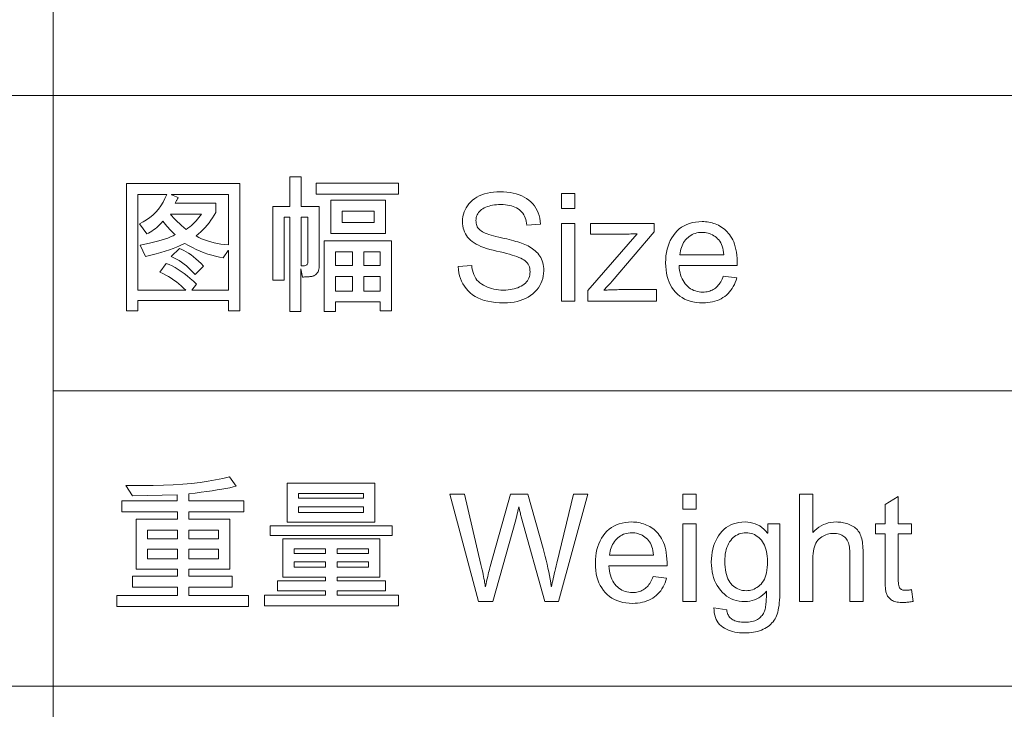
# Model space of a CAD drawing. Header units: millimetres. Extents: x 3489 to 4105, y -1201 to -766.
# Tile 25 of 55: x 3895 to 3934, y -1170 to -1143. Entities that reach past the tile are written whole.
import ezdxf

# ---------------------------------------------------------------- set-up
doc = ezdxf.new("R2010")
doc.units = ezdxf.units.MM

msp = doc.modelspace()

# ---------------------------------------------------------------- linework, layer by layer
at = {"color": 7, "lineweight": 13}
for p, q in [((3896.761, -1111.893), (3896.761, -1180.322)), ((3845.958, -1146.108), (4084.422, -1146.108)), ((3896.761, -1157.512), (4084.422, -1157.512)), ((3777.529, -1168.917), (4084.422, -1168.917))]:
    msp.add_line(p, q, dxfattribs=at)
for points in [[(3903.984, -1154.433), (3903.543, -1154.433), (3903.543, -1154.034), (3900.038, -1154.034), (3900.038, -1154.433), (3899.602, -1154.433), (3899.602, -1149.508), (3903.984, -1149.508)], [(3907.048, -1152.713), (3907.047, -1152.746), (3907.044, -1152.777), (3907.04, -1152.808), (3907.034, -1152.837), (3907.026, -1152.864), (3907.016, -1152.891), (3907.004, -1152.916), (3906.991, -1152.94), (3906.976, -1152.963), (3906.959, -1152.985), (3906.941, -1153.005), (3906.922, -1153.023), (3906.902, -1153.039), (3906.881, -1153.054), (3906.86, -1153.066), (3906.837, -1153.077), (3906.814, -1153.086), (3906.79, -1153.093), (3906.765, -1153.099), (3906.74, -1153.102), (3906.713, -1153.105), (3906.685, -1153.107), (3906.655, -1153.109), (3906.624, -1153.112), (3906.591, -1153.114), (3906.557, -1153.116), (3906.521, -1153.118), (3906.484, -1153.12), (3906.446, -1153.122), (3906.406, -1153.123), (3906.341, -1152.812), (3906.341, -1154.45), (3905.908, -1154.45), (3905.908, -1150.818), (3905.693, -1150.818), (3905.693, -1153.245), (3905.252, -1153.245), (3905.252, -1150.396), (3905.908, -1150.396), (3905.908, -1149.248), (3906.346, -1149.248), (3906.346, -1150.396), (3907.048, -1150.396)], [(3910.112, -1149.927), (3906.932, -1149.927), (3906.932, -1149.502), (3910.112, -1149.502)], [(3903.543, -1153.635), (3903.543, -1152.094), (3903.532, -1152.094), (3903.339, -1152.376), (3903.191, -1152.353), (3903.043, -1152.322), (3902.894, -1152.284), (3902.745, -1152.239), (3902.597, -1152.187), (3902.448, -1152.128), (3902.299, -1152.062), (3902.15, -1151.989), (3902.001, -1151.909), (3901.851, -1151.822), (3901.759, -1151.872), (3901.653, -1151.922), (3901.534, -1151.972), (3901.403, -1152.023), (3901.258, -1152.074), (3901.1, -1152.125), (3900.929, -1152.176), (3900.745, -1152.228), (3900.548, -1152.279), (3900.338, -1152.331), (3900.126, -1151.89), (3900.312, -1151.854), (3900.487, -1151.817), (3900.651, -1151.779), (3900.804, -1151.74), (3900.945, -1151.7), (3901.076, -1151.659), (3901.195, -1151.617), (3901.303, -1151.574), (3901.4, -1151.53), (3901.486, -1151.485), (3901.442, -1151.45), (3901.398, -1151.41), (3901.352, -1151.367), (3901.306, -1151.32), (3901.259, -1151.27), (3901.211, -1151.216), (3901.162, -1151.158), (3901.112, -1151.096), (3901.062, -1151.031), (3901.011, -1150.962), (3900.953, -1151.029), (3900.894, -1151.092), (3900.834, -1151.151), (3900.773, -1151.206), (3900.712, -1151.258), (3900.65, -1151.305), (3900.586, -1151.348), (3900.522, -1151.387), (3900.457, -1151.423), (3900.392, -1151.454), (3900.1, -1151.067), (3900.244, -1150.997), (3900.38, -1150.917), (3900.506, -1150.828), (3900.625, -1150.729), (3900.735, -1150.62), (3900.836, -1150.502), (3900.929, -1150.374), (3901.013, -1150.237), (3901.088, -1150.089), (3901.155, -1149.932), (3900.044, -1149.932), (3900.044, -1153.635), (3901.891, -1153.635), (3901.806, -1153.548), (3901.717, -1153.465), (3901.625, -1153.386), (3901.53, -1153.311), (3901.431, -1153.239), (3901.329, -1153.172), (3901.224, -1153.108), (3901.116, -1153.048), (3901.004, -1152.992), (3900.889, -1152.939), (3901.138, -1152.597), (3901.251, -1152.643), (3901.365, -1152.697), (3901.479, -1152.759), (3901.595, -1152.828), (3901.711, -1152.905), (3901.829, -1152.989), (3901.948, -1153.081), (3902.067, -1153.181), (3902.188, -1153.288), (3902.31, -1153.403), (3902.123, -1153.635)], [(3903.543, -1151.879), (3903.543, -1149.932), (3901.342, -1149.932), (3901.342, -1149.944), (3901.597, -1150.054), (3901.588, -1150.071), (3901.579, -1150.09), (3901.57, -1150.109), (3901.559, -1150.129), (3901.548, -1150.15), (3901.536, -1150.172), (3901.523, -1150.195), (3901.51, -1150.219), (3901.496, -1150.243), (3901.481, -1150.269), (3903.051, -1150.269), (3903.051, -1150.628), (3902.993, -1150.732), (3902.931, -1150.832), (3902.865, -1150.93), (3902.795, -1151.025), (3902.721, -1151.117), (3902.643, -1151.206), (3902.562, -1151.293), (3902.476, -1151.377), (3902.386, -1151.458), (3902.293, -1151.536), (3902.395, -1151.592), (3902.503, -1151.643), (3902.615, -1151.689), (3902.733, -1151.731), (3902.856, -1151.768), (3902.983, -1151.799), (3903.116, -1151.826), (3903.253, -1151.849), (3903.396, -1151.866)], [(3915.071, -1151.12), (3915.062, -1151.043), (3915.049, -1150.97), (3915.031, -1150.901), (3915.009, -1150.835), (3914.982, -1150.774), (3914.952, -1150.716), (3914.917, -1150.662), (3914.877, -1150.613), (3914.833, -1150.567), (3914.785, -1150.525), (3914.733, -1150.487), (3914.676, -1150.453), (3914.614, -1150.423), (3914.549, -1150.397), (3914.479, -1150.375), (3914.405, -1150.357), (3914.326, -1150.343), (3914.243, -1150.333), (3914.156, -1150.328), (3914.064, -1150.326), (3913.98, -1150.327), (3913.9, -1150.332), (3913.823, -1150.34), (3913.75, -1150.351), (3913.679, -1150.365), (3913.612, -1150.383), (3913.547, -1150.403), (3913.486, -1150.427), (3913.428, -1150.454), (3913.374, -1150.484), (3913.323, -1150.517), (3913.278, -1150.553), (3913.238, -1150.592), (3913.203, -1150.634), (3913.174, -1150.678), (3913.15, -1150.726), (3913.132, -1150.776), (3913.118, -1150.83), (3913.11, -1150.886), (3913.108, -1150.945), (3913.11, -1150.997), (3913.116, -1151.047), (3913.126, -1151.094), (3913.14, -1151.138), (3913.159, -1151.18), (3913.181, -1151.218), (3913.208, -1151.254), (3913.239, -1151.287), (3913.274, -1151.318), (3913.313, -1151.345), (3913.357, -1151.372), (3913.41, -1151.398), (3913.469, -1151.424), (3913.537, -1151.45), (3913.611, -1151.477), (3913.694, -1151.503), (3913.783, -1151.529), (3913.881, -1151.555), (3913.985, -1151.581), (3914.098, -1151.607), (3914.199, -1151.63), (3914.296, -1151.653), (3914.39, -1151.675), (3914.479, -1151.698), (3914.565, -1151.722), (3914.647, -1151.745), (3914.726, -1151.768), (3914.8, -1151.792), (3914.871, -1151.815), (3914.938, -1151.839), (3915.002, -1151.864), (3915.064, -1151.892), (3915.125, -1151.922), (3915.183, -1151.955), (3915.24, -1151.991), (3915.295, -1152.029), (3915.348, -1152.07), (3915.399, -1152.113), (3915.448, -1152.159), (3915.495, -1152.208), (3915.539, -1152.26), (3915.579, -1152.315), (3915.613, -1152.374), (3915.644, -1152.436), (3915.669, -1152.501), (3915.69, -1152.57), (3915.706, -1152.643), (3915.718, -1152.718), (3915.725, -1152.797), (3915.727, -1152.88), (3915.723, -1152.985), (3915.71, -1153.087), (3915.689, -1153.185), (3915.659, -1153.279), (3915.621, -1153.369), (3915.574, -1153.456), (3915.519, -1153.54), (3915.455, -1153.62), (3915.382, -1153.696), (3915.301, -1153.768), (3915.214, -1153.836), (3915.121, -1153.896), (3915.023, -1153.949), (3914.919, -1153.995), (3914.811, -1154.034), (3914.697, -1154.065), (3914.579, -1154.09), (3914.455, -1154.108), (3914.325, -1154.118), (3914.191, -1154.122), (3914.021, -1154.118), (3913.859, -1154.106), (3913.706, -1154.087), (3913.562, -1154.059), (3913.427, -1154.024), (3913.3, -1153.981), (3913.183, -1153.931), (3913.074, -1153.872), (3912.974, -1153.806), (3912.883, -1153.732), (3912.8, -1153.651), (3912.725, -1153.566), (3912.659, -1153.476), (3912.601, -1153.382), (3912.551, -1153.283), (3912.509, -1153.18), (3912.475, -1153.071), (3912.45, -1152.958), (3912.432, -1152.841), (3912.423, -1152.719), (3912.944, -1152.674), (3912.954, -1152.77), (3912.971, -1152.862), (3912.994, -1152.948), (3913.023, -1153.029), (3913.058, -1153.104), (3913.1, -1153.174), (3913.147, -1153.238), (3913.202, -1153.297), (3913.262, -1153.351), (3913.328, -1153.399), (3913.399, -1153.442), (3913.473, -1153.481), (3913.55, -1153.515), (3913.63, -1153.545), (3913.712, -1153.57), (3913.798, -1153.59), (3913.886, -1153.606), (3913.977, -1153.618), (3914.071, -1153.625), (3914.168, -1153.627), (3914.259, -1153.625), (3914.346, -1153.619), (3914.429, -1153.61), (3914.509, -1153.597), (3914.585, -1153.579), (3914.658, -1153.559), (3914.727, -1153.534), (3914.793, -1153.506), (3914.855, -1153.473), (3914.914, -1153.437), (3914.968, -1153.398), (3915.016, -1153.356), (3915.059, -1153.311), (3915.096, -1153.264), (3915.127, -1153.214), (3915.153, -1153.161), (3915.173, -1153.105), (3915.187, -1153.047), (3915.195, -1152.986), (3915.198, -1152.922), (3915.195, -1152.856), (3915.186, -1152.794), (3915.171, -1152.735), (3915.151, -1152.68), (3915.124, -1152.629), (3915.091, -1152.581), (3915.053, -1152.537), (3915.008, -1152.497), (3914.958, -1152.46), (3914.901, -1152.427), (3914.838, -1152.396), (3914.766, -1152.365), (3914.687, -1152.334), (3914.599, -1152.304), (3914.503, -1152.273), (3914.4, -1152.242), (3914.288, -1152.212), (3914.168, -1152.181), (3914.04, -1152.151), (3913.904, -1152.12), (3913.768, -1152.089), (3913.64, -1152.055), (3913.519, -1152.019), (3913.406, -1151.98), (3913.302, -1151.938), (3913.205, -1151.895), (3913.116, -1151.848), (3913.034, -1151.8), (3912.961, -1151.748), (3912.895, -1151.695), (3912.837, -1151.638), (3912.784, -1151.578), (3912.738, -1151.515), (3912.698, -1151.449), (3912.664, -1151.379), (3912.636, -1151.306), (3912.615, -1151.23), (3912.599, -1151.151), (3912.59, -1151.068), (3912.587, -1150.982), (3912.591, -1150.884), (3912.603, -1150.79), (3912.622, -1150.699), (3912.65, -1150.611), (3912.685, -1150.527), (3912.728, -1150.446), (3912.778, -1150.369), (3912.837, -1150.296), (3912.903, -1150.225), (3912.977, -1150.159), (3913.058, -1150.097), (3913.145, -1150.041), (3913.237, -1149.993), (3913.335, -1149.95), (3913.439, -1149.915), (3913.548, -1149.885), (3913.663, -1149.863), (3913.783, -1149.846), (3913.909, -1149.837), (3914.041, -1149.833), (3914.176, -1149.837), (3914.306, -1149.846), (3914.431, -1149.862), (3914.55, -1149.885), (3914.664, -1149.914), (3914.772, -1149.95), (3914.875, -1149.992), (3914.973, -1150.041), (3915.065, -1150.096), (3915.151, -1150.157), (3915.232, -1150.225), (3915.304, -1150.298), (3915.368, -1150.376), (3915.424, -1150.46), (3915.473, -1150.549), (3915.514, -1150.644), (3915.546, -1150.744), (3915.571, -1150.85), (3915.588, -1150.961), (3915.597, -1151.078)], [(3916.924, -1150.481), (3916.415, -1150.481), (3916.415, -1149.904), (3916.924, -1149.904)], [(3909.614, -1151.443), (3907.495, -1151.443), (3907.495, -1150.153), (3909.614, -1150.153)], [(3902.499, -1150.69), (3901.305, -1150.69), (3901.332, -1150.729), (3901.366, -1150.772), (3901.407, -1150.82), (3901.456, -1150.873), (3901.513, -1150.93), (3901.577, -1150.992), (3901.648, -1151.059), (3901.727, -1151.13), (3901.814, -1151.207), (3901.908, -1151.287), (3901.978, -1151.237), (3902.046, -1151.184), (3902.112, -1151.129), (3902.175, -1151.072), (3902.235, -1151.014), (3902.293, -1150.953), (3902.349, -1150.89), (3902.401, -1150.826), (3902.451, -1150.759)], [(3909.175, -1151.021), (3909.175, -1150.574), (3907.933, -1150.574), (3907.933, -1151.021)], [(3906.607, -1152.563), (3906.607, -1150.818), (3906.346, -1150.818), (3906.346, -1152.69), (3906.396, -1152.692), (3906.44, -1152.691), (3906.479, -1152.686), (3906.513, -1152.678), (3906.542, -1152.667), (3906.565, -1152.653), (3906.583, -1152.635), (3906.596, -1152.614), (3906.604, -1152.59)], [(3916.924, -1154.051), (3916.415, -1154.051), (3916.415, -1151.05), (3916.924, -1151.05)], [(3920.089, -1154.051), (3917.43, -1154.051), (3917.43, -1153.641), (3919.343, -1151.449), (3919.276, -1151.452), (3919.212, -1151.456), (3919.149, -1151.459), (3919.089, -1151.461), (3919.031, -1151.463), (3918.974, -1151.465), (3918.92, -1151.467), (3918.867, -1151.468), (3918.817, -1151.468), (3918.768, -1151.468), (3917.54, -1151.468), (3917.54, -1151.05), (3919.996, -1151.05), (3919.996, -1151.381), (3918.369, -1153.282), (3918.358, -1153.295), (3918.344, -1153.312), (3918.327, -1153.332), (3918.306, -1153.355), (3918.283, -1153.381), (3918.257, -1153.41), (3918.227, -1153.443), (3918.195, -1153.478), (3918.159, -1153.517), (3918.12, -1153.559), (3918.111, -1153.568), (3918.102, -1153.577), (3918.094, -1153.585), (3918.087, -1153.593), (3918.08, -1153.601), (3918.074, -1153.608), (3918.068, -1153.615), (3918.063, -1153.622), (3918.059, -1153.629), (3918.055, -1153.635), (3918.114, -1153.631), (3918.174, -1153.626), (3918.236, -1153.622), (3918.298, -1153.619), (3918.362, -1153.616), (3918.426, -1153.614), (3918.492, -1153.612), (3918.56, -1153.611), (3918.628, -1153.61), (3918.698, -1153.61), (3920.089, -1153.61)], [(3923.207, -1152.679), (3920.958, -1152.679), (3920.966, -1152.776), (3920.979, -1152.869), (3920.997, -1152.957), (3921.018, -1153.04), (3921.044, -1153.118), (3921.075, -1153.192), (3921.11, -1153.261), (3921.15, -1153.326), (3921.194, -1153.385), (3921.242, -1153.44), (3921.294, -1153.49), (3921.348, -1153.535), (3921.405, -1153.574), (3921.465, -1153.609), (3921.527, -1153.637), (3921.591, -1153.661), (3921.658, -1153.68), (3921.728, -1153.693), (3921.8, -1153.701), (3921.874, -1153.703), (3921.932, -1153.702), (3921.987, -1153.697), (3922.041, -1153.689), (3922.093, -1153.679), (3922.142, -1153.665), (3922.19, -1153.648), (3922.237, -1153.628), (3922.281, -1153.605), (3922.323, -1153.578), (3922.364, -1153.549), (3922.402, -1153.517), (3922.439, -1153.481), (3922.474, -1153.442), (3922.507, -1153.401), (3922.539, -1153.356), (3922.568, -1153.308), (3922.595, -1153.256), (3922.621, -1153.202), (3922.645, -1153.144), (3922.666, -1153.084), (3923.19, -1153.149), (3923.162, -1153.241), (3923.13, -1153.328), (3923.094, -1153.411), (3923.054, -1153.49), (3923.01, -1153.564), (3922.961, -1153.634), (3922.908, -1153.699), (3922.85, -1153.761), (3922.789, -1153.818), (3922.723, -1153.87), (3922.653, -1153.918), (3922.58, -1153.961), (3922.504, -1153.999), (3922.424, -1154.031), (3922.341, -1154.059), (3922.255, -1154.082), (3922.165, -1154.099), (3922.071, -1154.112), (3921.975, -1154.119), (3921.874, -1154.122), (3921.742, -1154.118), (3921.616, -1154.105), (3921.495, -1154.085), (3921.381, -1154.056), (3921.272, -1154.018), (3921.17, -1153.973), (3921.073, -1153.919), (3920.982, -1153.857), (3920.897, -1153.786), (3920.818, -1153.708), (3920.746, -1153.622), (3920.681, -1153.53), (3920.624, -1153.431), (3920.574, -1153.327), (3920.532, -1153.217), (3920.498, -1153.101), (3920.472, -1152.978), (3920.453, -1152.85), (3920.441, -1152.715), (3920.437, -1152.575), (3920.441, -1152.435), (3920.452, -1152.301), (3920.471, -1152.173), (3920.496, -1152.049), (3920.53, -1151.932), (3920.57, -1151.819), (3920.618, -1151.712), (3920.674, -1151.61), (3920.736, -1151.514), (3920.807, -1151.423), (3920.883, -1151.339), (3920.966, -1151.264), (3921.055, -1151.198), (3921.15, -1151.141), (3921.251, -1151.092), (3921.358, -1151.052), (3921.471, -1151.022), (3921.59, -1150.999), (3921.715, -1150.986), (3921.846, -1150.982), (3921.912, -1150.983), (3921.976, -1150.988), (3922.041, -1150.995), (3922.105, -1151.005), (3922.168, -1151.018), (3922.231, -1151.034), (3922.294, -1151.053), (3922.356, -1151.074), (3922.417, -1151.099), (3922.478, -1151.126), (3922.538, -1151.157), (3922.596, -1151.192), (3922.653, -1151.231), (3922.707, -1151.274), (3922.76, -1151.321), (3922.81, -1151.372), (3922.859, -1151.427), (3922.906, -1151.486), (3922.951, -1151.55), (3922.995, -1151.617), (3923.035, -1151.69), (3923.071, -1151.77), (3923.103, -1151.858), (3923.13, -1151.953), (3923.154, -1152.056), (3923.173, -1152.166), (3923.188, -1152.283), (3923.198, -1152.408), (3923.205, -1152.54)], [(3922.683, -1152.261), (3922.675, -1152.171), (3922.662, -1152.087), (3922.645, -1152.009), (3922.623, -1151.935), (3922.597, -1151.866), (3922.566, -1151.803), (3922.531, -1151.744), (3922.492, -1151.691), (3922.448, -1151.643), (3922.399, -1151.6), (3922.348, -1151.562), (3922.296, -1151.527), (3922.243, -1151.497), (3922.189, -1151.471), (3922.134, -1151.448), (3922.079, -1151.43), (3922.022, -1151.416), (3921.964, -1151.406), (3921.906, -1151.4), (3921.846, -1151.398), (3921.776, -1151.4), (3921.708, -1151.407), (3921.642, -1151.419), (3921.579, -1151.436), (3921.519, -1151.458), (3921.461, -1151.484), (3921.406, -1151.516), (3921.353, -1151.552), (3921.303, -1151.592), (3921.255, -1151.638), (3921.21, -1151.688), (3921.17, -1151.74), (3921.133, -1151.795), (3921.101, -1151.853), (3921.072, -1151.914), (3921.047, -1151.978), (3921.026, -1152.044), (3921.009, -1152.113), (3920.995, -1152.186), (3920.986, -1152.261)], [(3909.846, -1154.427), (3909.405, -1154.427), (3909.405, -1154.085), (3907.685, -1154.085), (3907.685, -1154.45), (3907.246, -1154.45), (3907.246, -1151.729), (3909.846, -1151.729)], [(3902.581, -1152.702), (3902.25, -1153.027), (3902.171, -1152.938), (3902.088, -1152.852), (3902.003, -1152.772), (3901.916, -1152.695), (3901.825, -1152.623), (3901.732, -1152.555), (3901.636, -1152.491), (3901.537, -1152.431), (3901.435, -1152.376), (3901.331, -1152.326), (3901.648, -1152.023), (3901.734, -1152.057), (3901.822, -1152.099), (3901.911, -1152.148), (3902.002, -1152.205), (3902.095, -1152.269), (3902.189, -1152.341), (3902.284, -1152.42), (3902.382, -1152.506), (3902.481, -1152.6)], [(3908.33, -1152.679), (3908.33, -1152.15), (3907.685, -1152.15), (3907.685, -1152.679)], [(3909.405, -1152.679), (3909.405, -1152.15), (3908.768, -1152.15), (3908.768, -1152.679)], [(3908.33, -1153.664), (3908.33, -1153.101), (3907.685, -1153.101), (3907.685, -1153.664)], [(3909.405, -1153.664), (3909.405, -1153.101), (3908.768, -1153.101), (3908.768, -1153.664)], [(3904.317, -1165.849), (3899.231, -1165.849), (3899.231, -1165.425), (3901.567, -1165.425), (3901.567, -1165.099), (3899.828, -1165.099), (3899.828, -1164.678), (3901.567, -1164.678), (3901.567, -1164.4), (3899.98, -1164.4), (3899.98, -1162.471), (3901.567, -1162.471), (3901.567, -1162.191), (3899.423, -1162.191), (3899.423, -1161.77), (3901.556, -1161.77), (3901.556, -1161.532), (3899.833, -1161.577), (3899.579, -1161.167), (3899.639, -1161.169), (3899.699, -1161.171), (3899.761, -1161.173), (3899.824, -1161.174), (3899.888, -1161.175), (3899.952, -1161.176), (3900.018, -1161.177), (3900.085, -1161.178), (3900.152, -1161.178), (3900.221, -1161.178), (3900.634, -1161.175), (3901.031, -1161.165), (3901.41, -1161.147), (3901.772, -1161.124), (3902.116, -1161.093), (3902.444, -1161.055), (3902.754, -1161.011), (3903.047, -1160.959), (3903.323, -1160.901), (3903.582, -1160.836), (3903.836, -1161.201), (3903.72, -1161.229), (3903.589, -1161.257), (3903.443, -1161.285), (3903.283, -1161.314), (3903.107, -1161.343), (3902.917, -1161.372), (3902.711, -1161.402), (3902.491, -1161.432), (3902.256, -1161.462), (3902.006, -1161.492), (3902.006, -1161.77), (3904.133, -1161.77), (3904.133, -1162.191), (3902.006, -1162.191), (3902.006, -1162.471), (3903.601, -1162.471), (3903.601, -1164.4), (3902.006, -1164.4), (3902.006, -1164.678), (3903.681, -1164.678), (3903.681, -1165.099), (3902.006, -1165.099), (3902.006, -1165.425), (3904.317, -1165.425)], [(3909.203, -1162.593), (3905.814, -1162.593), (3905.814, -1161.079), (3909.203, -1161.079)], [(3908.761, -1161.665), (3908.761, -1161.478), (3906.252, -1161.478), (3906.252, -1161.665)], [(3917.435, -1161.504), (3916.292, -1165.651), (3915.766, -1165.651), (3914.861, -1162.383), (3914.847, -1162.334), (3914.834, -1162.288), (3914.823, -1162.243), (3914.812, -1162.201), (3914.803, -1162.162), (3914.794, -1162.125), (3914.786, -1162.091), (3914.78, -1162.058), (3914.774, -1162.029), (3914.77, -1162.002), (3914.759, -1162.002), (3914.643, -1162.494), (3913.76, -1165.651), (3913.206, -1165.651), (3912.099, -1161.504), (3912.66, -1161.504), (3913.299, -1164.225), (3913.323, -1164.329), (3913.346, -1164.428), (3913.367, -1164.52), (3913.386, -1164.608), (3913.403, -1164.689), (3913.418, -1164.765), (3913.431, -1164.835), (3913.443, -1164.899), (3913.452, -1164.958), (3913.46, -1165.011), (3913.461, -1165.021), (3913.462, -1165.03), (3913.463, -1165.038), (3913.464, -1165.045), (3913.464, -1165.052), (3913.465, -1165.057), (3913.465, -1165.062), (3913.466, -1165.066), (3913.466, -1165.069), (3913.466, -1165.071), (3913.477, -1165.071), (3913.499, -1164.966), (3913.52, -1164.868), (3913.541, -1164.776), (3913.56, -1164.69), (3913.578, -1164.61), (3913.596, -1164.536), (3913.612, -1164.468), (3913.627, -1164.406), (3913.642, -1164.351), (3913.655, -1164.301), (3914.445, -1161.504), (3915.112, -1161.504), (3915.701, -1163.6), (3915.744, -1163.755), (3915.784, -1163.909), (3915.822, -1164.06), (3915.858, -1164.21), (3915.891, -1164.358), (3915.922, -1164.504), (3915.95, -1164.649), (3915.976, -1164.791), (3915.999, -1164.932), (3916.02, -1165.071), (3916.032, -1165.071), (3916.044, -1165.001), (3916.059, -1164.927), (3916.074, -1164.848), (3916.092, -1164.765), (3916.111, -1164.677), (3916.131, -1164.584), (3916.154, -1164.487), (3916.177, -1164.386), (3916.203, -1164.279), (3916.23, -1164.168), (3916.883, -1161.504)], [(3921.616, -1162.081), (3921.107, -1162.081), (3921.107, -1161.504), (3921.616, -1161.504)], [(3928.069, -1165.651), (3927.557, -1165.651), (3927.557, -1163.755), (3927.555, -1163.684), (3927.55, -1163.616), (3927.542, -1163.551), (3927.531, -1163.491), (3927.517, -1163.434), (3927.5, -1163.38), (3927.479, -1163.331), (3927.455, -1163.285), (3927.428, -1163.242), (3927.398, -1163.204), (3927.365, -1163.169), (3927.329, -1163.138), (3927.289, -1163.11), (3927.247, -1163.086), (3927.201, -1163.066), (3927.152, -1163.049), (3927.1, -1163.036), (3927.045, -1163.027), (3926.987, -1163.022), (3926.926, -1163.02), (3926.864, -1163.022), (3926.804, -1163.029), (3926.745, -1163.039), (3926.688, -1163.055), (3926.631, -1163.074), (3926.576, -1163.098), (3926.523, -1163.126), (3926.471, -1163.158), (3926.42, -1163.195), (3926.37, -1163.236), (3926.323, -1163.283), (3926.282, -1163.337), (3926.245, -1163.397), (3926.213, -1163.464), (3926.186, -1163.538), (3926.164, -1163.619), (3926.147, -1163.706), (3926.135, -1163.801), (3926.128, -1163.902), (3926.125, -1164.01), (3926.125, -1165.651), (3925.616, -1165.651), (3925.616, -1161.504), (3926.125, -1161.504), (3926.125, -1162.992), (3926.2, -1162.914), (3926.277, -1162.844), (3926.359, -1162.782), (3926.444, -1162.729), (3926.533, -1162.684), (3926.625, -1162.647), (3926.721, -1162.618), (3926.821, -1162.598), (3926.924, -1162.586), (3927.031, -1162.581), (3927.089, -1162.583), (3927.146, -1162.586), (3927.203, -1162.592), (3927.26, -1162.6), (3927.316, -1162.611), (3927.371, -1162.624), (3927.426, -1162.64), (3927.48, -1162.657), (3927.534, -1162.678), (3927.588, -1162.7), (3927.639, -1162.725), (3927.688, -1162.753), (3927.733, -1162.783), (3927.775, -1162.816), (3927.814, -1162.851), (3927.85, -1162.889), (3927.882, -1162.929), (3927.912, -1162.972), (3927.938, -1163.017), (3927.961, -1163.065), (3927.982, -1163.116), (3928, -1163.171), (3928.016, -1163.23), (3928.03, -1163.293), (3928.042, -1163.359), (3928.052, -1163.43), (3928.059, -1163.504), (3928.064, -1163.582), (3928.068, -1163.664), (3928.069, -1163.75)], [(3930.009, -1165.645), (3929.965, -1165.654), (3929.922, -1165.661), (3929.88, -1165.668), (3929.84, -1165.674), (3929.801, -1165.679), (3929.763, -1165.683), (3929.727, -1165.686), (3929.693, -1165.689), (3929.659, -1165.69), (3929.627, -1165.69), (3929.563, -1165.689), (3929.501, -1165.686), (3929.443, -1165.68), (3929.389, -1165.672), (3929.339, -1165.661), (3929.292, -1165.648), (3929.249, -1165.633), (3929.209, -1165.615), (3929.173, -1165.595), (3929.141, -1165.573), (3929.112, -1165.549), (3929.085, -1165.524), (3929.06, -1165.497), (3929.038, -1165.469), (3929.018, -1165.44), (3929, -1165.409), (3928.985, -1165.377), (3928.973, -1165.344), (3928.962, -1165.31), (3928.954, -1165.275), (3928.948, -1165.237), (3928.942, -1165.197), (3928.937, -1165.153), (3928.932, -1165.107), (3928.929, -1165.058), (3928.926, -1165.006), (3928.923, -1164.952), (3928.922, -1164.894), (3928.921, -1164.834), (3928.92, -1164.771), (3928.92, -1163.043), (3928.55, -1163.043), (3928.55, -1162.649), (3928.92, -1162.649), (3928.92, -1161.903), (3929.429, -1161.594), (3929.429, -1162.649), (3929.939, -1162.649), (3929.939, -1163.043), (3929.429, -1163.043), (3929.429, -1164.799), (3929.43, -1164.843), (3929.431, -1164.885), (3929.434, -1164.923), (3929.437, -1164.959), (3929.441, -1164.993), (3929.446, -1165.024), (3929.452, -1165.052), (3929.459, -1165.077), (3929.467, -1165.1), (3929.476, -1165.12), (3929.487, -1165.138), (3929.501, -1165.155), (3929.517, -1165.169), (3929.536, -1165.181), (3929.559, -1165.191), (3929.584, -1165.2), (3929.611, -1165.207), (3929.642, -1165.211), (3929.676, -1165.214), (3929.712, -1165.215), (3929.734, -1165.215), (3929.757, -1165.214), (3929.779, -1165.213), (3929.802, -1165.212), (3929.824, -1165.21), (3929.847, -1165.207), (3929.87, -1165.204), (3929.892, -1165.201), (3929.916, -1165.197), (3929.939, -1165.193)], [(3908.761, -1162.217), (3908.761, -1162.002), (3906.252, -1162.002), (3906.252, -1162.217)], [(3901.567, -1163.235), (3901.567, -1162.893), (3900.419, -1162.893), (3900.419, -1163.235)], [(3903.16, -1163.235), (3903.16, -1162.893), (3902.006, -1162.893), (3902.006, -1163.235)], [(3909.873, -1163.102), (3905.152, -1163.102), (3905.152, -1162.726), (3909.873, -1162.726)], [(3920.493, -1164.279), (3918.244, -1164.279), (3918.252, -1164.376), (3918.265, -1164.469), (3918.283, -1164.556), (3918.304, -1164.64), (3918.331, -1164.718), (3918.361, -1164.792), (3918.396, -1164.861), (3918.436, -1164.925), (3918.48, -1164.985), (3918.528, -1165.04), (3918.58, -1165.09), (3918.635, -1165.134), (3918.691, -1165.174), (3918.751, -1165.208), (3918.813, -1165.237), (3918.877, -1165.261), (3918.944, -1165.279), (3919.014, -1165.292), (3919.086, -1165.3), (3919.16, -1165.303), (3919.218, -1165.301), (3919.273, -1165.297), (3919.327, -1165.289), (3919.379, -1165.278), (3919.429, -1165.264), (3919.477, -1165.247), (3919.523, -1165.227), (3919.567, -1165.204), (3919.609, -1165.178), (3919.65, -1165.149), (3919.689, -1165.116), (3919.725, -1165.081), (3919.76, -1165.042), (3919.793, -1165), (3919.825, -1164.955), (3919.854, -1164.907), (3919.881, -1164.856), (3919.907, -1164.802), (3919.931, -1164.744), (3919.953, -1164.683), (3920.476, -1164.748), (3920.448, -1164.84), (3920.417, -1164.928), (3920.38, -1165.011), (3920.34, -1165.089), (3920.296, -1165.164), (3920.247, -1165.234), (3920.194, -1165.299), (3920.136, -1165.36), (3920.075, -1165.417), (3920.009, -1165.47), (3919.94, -1165.518), (3919.867, -1165.56), (3919.79, -1165.598), (3919.71, -1165.631), (3919.627, -1165.659), (3919.541, -1165.681), (3919.451, -1165.699), (3919.357, -1165.711), (3919.261, -1165.719), (3919.16, -1165.722), (3919.028, -1165.717), (3918.902, -1165.705), (3918.781, -1165.684), (3918.667, -1165.655), (3918.558, -1165.618), (3918.456, -1165.572), (3918.359, -1165.518), (3918.268, -1165.456), (3918.183, -1165.386), (3918.104, -1165.307), (3918.032, -1165.221), (3917.967, -1165.129), (3917.91, -1165.031), (3917.86, -1164.927), (3917.818, -1164.817), (3917.784, -1164.7), (3917.758, -1164.578), (3917.739, -1164.449), (3917.727, -1164.315), (3917.723, -1164.174), (3917.727, -1164.035), (3917.738, -1163.901), (3917.757, -1163.772), (3917.782, -1163.649), (3917.816, -1163.531), (3917.856, -1163.419), (3917.904, -1163.312), (3917.96, -1163.21), (3918.022, -1163.114), (3918.093, -1163.023), (3918.169, -1162.939), (3918.252, -1162.864), (3918.341, -1162.798), (3918.436, -1162.74), (3918.537, -1162.692), (3918.644, -1162.652), (3918.757, -1162.621), (3918.876, -1162.599), (3919.001, -1162.586), (3919.132, -1162.581), (3919.198, -1162.583), (3919.262, -1162.587), (3919.327, -1162.594), (3919.391, -1162.605), (3919.454, -1162.618), (3919.517, -1162.633), (3919.58, -1162.652), (3919.642, -1162.674), (3919.703, -1162.698), (3919.764, -1162.726), (3919.824, -1162.757), (3919.882, -1162.792), (3919.939, -1162.83), (3919.993, -1162.874), (3920.046, -1162.921), (3920.096, -1162.972), (3920.145, -1163.027), (3920.192, -1163.086), (3920.237, -1163.149), (3920.281, -1163.217), (3920.321, -1163.29), (3920.357, -1163.37), (3920.389, -1163.458), (3920.417, -1163.553), (3920.44, -1163.655), (3920.459, -1163.765), (3920.474, -1163.883), (3920.484, -1164.007), (3920.491, -1164.139)], [(3921.616, -1165.651), (3921.107, -1165.651), (3921.107, -1162.649), (3921.616, -1162.649)], [(3924.852, -1165.246), (3924.851, -1165.371), (3924.847, -1165.489), (3924.841, -1165.601), (3924.832, -1165.706), (3924.82, -1165.805), (3924.806, -1165.897), (3924.79, -1165.983), (3924.771, -1166.062), (3924.749, -1166.135), (3924.725, -1166.201), (3924.698, -1166.263), (3924.666, -1166.322), (3924.631, -1166.378), (3924.591, -1166.431), (3924.548, -1166.481), (3924.501, -1166.529), (3924.45, -1166.574), (3924.395, -1166.616), (3924.335, -1166.655), (3924.272, -1166.692), (3924.206, -1166.725), (3924.137, -1166.755), (3924.066, -1166.781), (3923.992, -1166.804), (3923.915, -1166.823), (3923.836, -1166.839), (3923.754, -1166.851), (3923.67, -1166.86), (3923.584, -1166.866), (3923.494, -1166.867), (3923.394, -1166.865), (3923.297, -1166.858), (3923.204, -1166.847), (3923.114, -1166.831), (3923.028, -1166.811), (3922.944, -1166.786), (3922.865, -1166.756), (3922.788, -1166.722), (3922.715, -1166.684), (3922.646, -1166.641), (3922.581, -1166.593), (3922.523, -1166.539), (3922.473, -1166.479), (3922.428, -1166.414), (3922.391, -1166.342), (3922.361, -1166.265), (3922.337, -1166.183), (3922.32, -1166.094), (3922.31, -1166), (3922.306, -1165.9), (3922.801, -1165.976), (3922.808, -1166.022), (3922.818, -1166.066), (3922.831, -1166.108), (3922.847, -1166.147), (3922.865, -1166.184), (3922.887, -1166.219), (3922.911, -1166.251), (3922.938, -1166.28), (3922.968, -1166.308), (3923.001, -1166.333), (3923.036, -1166.355), (3923.075, -1166.375), (3923.117, -1166.393), (3923.161, -1166.409), (3923.208, -1166.422), (3923.259, -1166.432), (3923.312, -1166.441), (3923.368, -1166.447), (3923.427, -1166.45), (3923.489, -1166.451), (3923.566, -1166.45), (3923.639, -1166.445), (3923.707, -1166.437), (3923.772, -1166.426), (3923.832, -1166.411), (3923.888, -1166.393), (3923.939, -1166.372), (3923.987, -1166.348), (3924.03, -1166.321), (3924.069, -1166.29), (3924.104, -1166.257), (3924.136, -1166.223), (3924.166, -1166.187), (3924.193, -1166.15), (3924.217, -1166.111), (3924.238, -1166.071), (3924.256, -1166.03), (3924.271, -1165.987), (3924.284, -1165.943), (3924.294, -1165.897), (3924.301, -1165.849), (3924.308, -1165.797), (3924.314, -1165.742), (3924.32, -1165.683), (3924.324, -1165.621), (3924.328, -1165.555), (3924.331, -1165.486), (3924.333, -1165.414), (3924.334, -1165.337), (3924.335, -1165.258), (3924.267, -1165.332), (3924.195, -1165.399), (3924.12, -1165.458), (3924.042, -1165.509), (3923.96, -1165.553), (3923.875, -1165.588), (3923.787, -1165.615), (3923.695, -1165.635), (3923.599, -1165.647), (3923.5, -1165.651), (3923.385, -1165.646), (3923.275, -1165.634), (3923.169, -1165.612), (3923.068, -1165.582), (3922.972, -1165.543), (3922.88, -1165.495), (3922.793, -1165.439), (3922.711, -1165.374), (3922.633, -1165.3), (3922.559, -1165.218), (3922.492, -1165.129), (3922.432, -1165.036), (3922.378, -1164.938), (3922.332, -1164.836), (3922.293, -1164.729), (3922.261, -1164.617), (3922.236, -1164.501), (3922.219, -1164.381), (3922.208, -1164.256), (3922.204, -1164.126), (3922.208, -1163.996), (3922.218, -1163.87), (3922.235, -1163.749), (3922.26, -1163.632), (3922.291, -1163.519), (3922.329, -1163.411), (3922.374, -1163.307), (3922.425, -1163.208), (3922.484, -1163.113), (3922.55, -1163.023), (3922.621, -1162.939), (3922.698, -1162.864), (3922.781, -1162.798), (3922.868, -1162.74), (3922.961, -1162.692), (3923.059, -1162.652), (3923.163, -1162.621), (3923.272, -1162.599), (3923.386, -1162.586), (3923.506, -1162.581), (3923.61, -1162.586), (3923.711, -1162.599), (3923.807, -1162.62), (3923.899, -1162.65), (3923.988, -1162.688), (3924.073, -1162.735), (3924.153, -1162.791), (3924.23, -1162.855), (3924.303, -1162.927), (3924.371, -1163.009), (3924.383, -1163.009), (3924.383, -1162.649), (3924.852, -1162.649)], [(3910.111, -1165.823), (3904.934, -1165.823), (3904.934, -1165.402), (3907.296, -1165.402), (3907.296, -1165.235), (3905.437, -1165.235), (3905.437, -1164.856), (3907.296, -1164.856), (3907.296, -1164.706), (3905.644, -1164.706), (3905.644, -1163.235), (3909.395, -1163.235), (3909.395, -1164.706), (3907.737, -1164.706), (3907.737, -1164.856), (3909.613, -1164.856), (3909.613, -1165.235), (3907.737, -1165.235), (3907.737, -1165.402), (3910.111, -1165.402)], [(3919.97, -1163.86), (3919.961, -1163.771), (3919.948, -1163.687), (3919.931, -1163.608), (3919.909, -1163.534), (3919.883, -1163.466), (3919.852, -1163.402), (3919.817, -1163.344), (3919.778, -1163.291), (3919.734, -1163.243), (3919.685, -1163.2), (3919.634, -1163.161), (3919.582, -1163.127), (3919.529, -1163.096), (3919.475, -1163.07), (3919.42, -1163.048), (3919.365, -1163.03), (3919.308, -1163.016), (3919.25, -1163.005), (3919.192, -1162.999), (3919.132, -1162.997), (3919.062, -1163), (3918.994, -1163.007), (3918.928, -1163.019), (3918.865, -1163.036), (3918.805, -1163.057), (3918.747, -1163.084), (3918.692, -1163.115), (3918.639, -1163.151), (3918.589, -1163.192), (3918.541, -1163.238), (3918.496, -1163.287), (3918.456, -1163.34), (3918.419, -1163.395), (3918.387, -1163.453), (3918.358, -1163.514), (3918.333, -1163.577), (3918.312, -1163.644), (3918.295, -1163.713), (3918.281, -1163.785), (3918.272, -1163.86)], [(3923.548, -1165.235), (3923.612, -1165.232), (3923.675, -1165.225), (3923.737, -1165.212), (3923.797, -1165.194), (3923.855, -1165.17), (3923.912, -1165.142), (3923.968, -1165.108), (3924.022, -1165.069), (3924.074, -1165.025), (3924.125, -1164.976), (3924.173, -1164.921), (3924.216, -1164.859), (3924.254, -1164.789), (3924.286, -1164.713), (3924.314, -1164.63), (3924.337, -1164.54), (3924.354, -1164.443), (3924.367, -1164.338), (3924.374, -1164.227), (3924.377, -1164.109), (3924.375, -1164.004), (3924.367, -1163.904), (3924.355, -1163.809), (3924.339, -1163.719), (3924.317, -1163.634), (3924.29, -1163.554), (3924.259, -1163.479), (3924.223, -1163.409), (3924.182, -1163.344), (3924.137, -1163.284), (3924.087, -1163.23), (3924.036, -1163.181), (3923.982, -1163.138), (3923.926, -1163.101), (3923.868, -1163.069), (3923.807, -1163.043), (3923.744, -1163.023), (3923.679, -1163.009), (3923.612, -1163), (3923.542, -1162.997), (3923.471, -1163), (3923.403, -1163.009), (3923.337, -1163.024), (3923.274, -1163.044), (3923.214, -1163.071), (3923.156, -1163.103), (3923.101, -1163.141), (3923.049, -1163.186), (3923, -1163.236), (3922.953, -1163.292), (3922.909, -1163.353), (3922.871, -1163.418), (3922.837, -1163.488), (3922.807, -1163.562), (3922.782, -1163.64), (3922.761, -1163.723), (3922.745, -1163.81), (3922.734, -1163.902), (3922.727, -1163.998), (3922.725, -1164.098), (3922.727, -1164.213), (3922.734, -1164.322), (3922.746, -1164.424), (3922.763, -1164.52), (3922.785, -1164.609), (3922.811, -1164.693), (3922.842, -1164.77), (3922.878, -1164.84), (3922.919, -1164.904), (3922.964, -1164.962), (3923.013, -1165.014), (3923.064, -1165.06), (3923.117, -1165.101), (3923.172, -1165.137), (3923.23, -1165.167), (3923.289, -1165.191), (3923.351, -1165.21), (3923.414, -1165.224), (3923.48, -1165.232)], [(3901.567, -1163.999), (3901.567, -1163.634), (3900.419, -1163.634), (3900.419, -1163.999)], [(3903.16, -1163.999), (3903.16, -1163.634), (3902.006, -1163.634), (3902.006, -1163.999)], [(3907.296, -1163.792), (3907.296, -1163.611), (3906.085, -1163.611), (3906.085, -1163.792)], [(3908.954, -1163.792), (3908.954, -1163.611), (3907.737, -1163.611), (3907.737, -1163.792)], [(3907.296, -1164.33), (3907.296, -1164.115), (3906.085, -1164.115), (3906.085, -1164.33)], [(3908.954, -1164.33), (3908.954, -1164.115), (3907.737, -1164.115), (3907.737, -1164.33)]]:
    msp.add_lwpolyline(points, close=True, dxfattribs=at)

doc.saveas('drawing.dxf')
